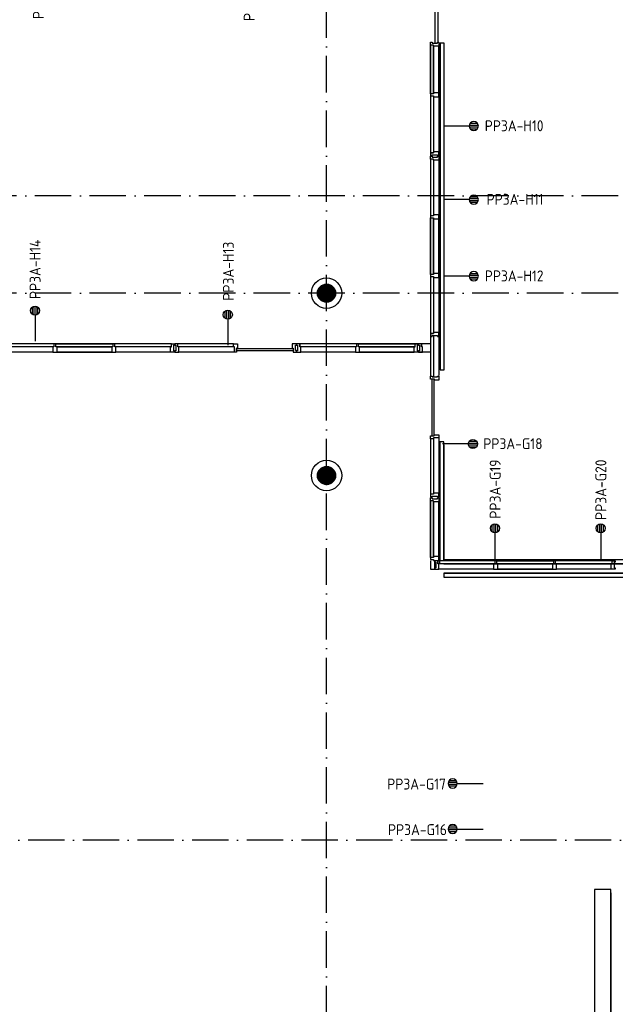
# Model space of a CAD drawing. Header units: millimetres. Extents: x 90707 to 450385, y -1262 to 949019.
# Tile 35 of 60: x 160994 to 170800, y 55108 to 71308. Entities that reach past the tile are written whole.
import ezdxf
from ezdxf.enums import TextEntityAlignment as Align

# ---------------------------------------------------------------- set-up
doc = ezdxf.new("R2010")
doc.units = ezdxf.units.MM
doc.header["$LTSCALE"] = 100
doc.linetypes.add('B-SL0', pattern=[100000000.0, 0, -100000000.0])
doc.linetypes.add('DASHDOT', pattern=[9, 6, -1.5, 0, -1.5])
doc.layers.get('0').update_dxf_attribs({"linetype": 'CONTINUOUS'})
for name, color, linetype in [('AL$7----_STRAMIEN', 1, 'DASHDOT'), ('AL$8----_HULPKOLOM', 2, 'CONTINUOUS'), ('AL22----_BINNENWAND', 7, 'CONTINUOUS'), ('AL28----_KONSTRUKTIE', 3, 'CONTINUOUS'), ('AL31----_BUITENKOZ', 7, 'CONTINUOUS'), ('AL32----_BINNENKOZ', 7, 'CONTINUOUS'), ('ALXAA---_GEWBETON', 12, 'CONTINUOUS'), ('EA61303-_ARCEER', 1, 'CONTINUOUS'), ('EB6441--_ATTRIB', 2, 'CONTINUOUS'), ('EL61303-_WANDGOOT', 3, 'CONTINUOUS'), ('EL6441--_DATACOM', 3, 'CONTINUOUS'), ('KABELGOOT', 8, 'CONTINUOUS'), ('VOLGNUMMER', 7, 'CONTINUOUS'), ('WANDGOOTDATA', 3, 'CONTINUOUS')]:
    doc.layers.add(name, color=color, linetype=linetype)
doc.styles.add('1_8', font='ISO', dxfattribs={"height": 1.8})
doc.styles.add('2_0', font='iso', dxfattribs={"height": 200})
doc.styles.get("Standard").update_dxf_attribs({"font": 'iso.shx'})

# ---------------------------------------------------------------- blocks, each defined once
blk = doc.blocks.new('ES4X2')
for p, q in [((-0.45, 1.4), (-0.45, 2.6)), ((-0.15, 1.27), (-0.15, 2.73)), ((0.15, 1.27), (0.15, 2.73)), ((0.45, 1.4), (0.45, 2.6)), ((0, 1.25), (0, -3))]:
    blk.add_line(p, q)
blk.add_circle((0, 2), 0.75)
at = {"style": '1_8', "flags": 8}
for tag, p in [('NUMMER', (1.25, 3.5)), ('CODE', (-1.25, 3.5))]:
    blk.add_attdef(tag, text='', height=1.8, rotation=90, dxfattribs=at).set_placement(p, align=Align.MIDDLE_LEFT)
blk.add_attdef('M_CODE', text='', height=1.8, dxfattribs=at).set_placement((0, 0), align=Align.MIDDLE_CENTER)
blk = doc.blocks.new('EH100000')
at = {"linetype": 'ByBlock'}
for p, q in [((1, 0.5), (0, 0.5)), ((1, 0.5, 1), (0, 0.5, 1)), ((0, -0.5, 1), (1, -0.5, 1)), ((1, -0.5), (0, -0.5))]:
    blk.add_line(p, q, dxfattribs=at)
at = {"linetype": 'ByBlock', "invisible_edges": 15}
for points in [[(1, -0.5), (0, -0.5), (0, 0.5), (1, 0.5)], [(0, 0.5), (1, 0.5), (1, 0.5, 1), (0, 0.5, 1)], [(0, -0.5, 1), (1, -0.5, 1), (1, -0.5), (0, -0.5)]]:
    blk.add_3dface(points, dxfattribs=at)
at = {"linetype": 'ByBlock', "style": '2_0', "flags": 8}
blk.add_attdef('FUNCTIE', text='', height=0.5, dxfattribs=at).set_placement((0.5, 0), align=Align.MIDDLE)
at = {"linetype": 'ByBlock', "flags": 9}
blk.add_attdef('SCHOT', text='', height=0.5, dxfattribs=at).set_placement((0.5, 0), align=Align.MIDDLE)
blk = doc.blocks.new('EH100005')
blk.add_lwpolyline([(-1, -0.5), (0, -0.5), (0, 0.5), (-1, 0.5)])
at = {"style": '2_0', "flags": 9}
blk.add_attdef('HULPSTUK', text='', height=0.5, dxfattribs=at).set_placement((0, 0), align=Align.MIDDLE)
blk = doc.blocks.new('WG2BB')
at = {"linetype": 'B-SL0'}
for p, q in [((32.5, -32.5), (32.5, 32.5)), ((-32.5, -32.5), (32.5, -32.5))]:
    blk.add_line(p, q, dxfattribs=at)
at = {"linetype": 'ByBlock'}
for points in [[(-32.5, -32.5), (-32.5, 32.5), (-32.5, 32.5), (32.5, 32.5)], [(32.5, -32.5), (32.5, -32.5), (32.5, -32.5), (32.5, -32.5)]]:
    blk.add_lwpolyline(points, dxfattribs=at)
at = {"flags": 3}
blk.add_attdef('HULPSTUK', (0, 0), '', height=1, rotation=180, dxfattribs=at)
blk = doc.blocks.new('WANDGOOTBEGGRBALLES')
at = {"layer": 'EA61303-_ARCEER'}
h = blk.add_hatch(dxfattribs=at)
h.set_pattern_fill('LINE,N', color=256, scale=20, angle=45, style=0)
h.set_pattern_definition([(45, (77241.17, 70722.97), (-44.9013, 44.9013), [])])
edge = h.paths.add_edge_path()
edge.add_line((77209, 70723), (77209, 65357))
edge = h.paths.add_edge_path()
edge.add_line((77209, 65357), (77274, 65357))
edge = h.paths.add_edge_path()
edge.add_line((77274, 65357), (77274, 70723))
edge = h.paths.add_edge_path()
edge.add_line((77274, 70723), (77209, 70723))
h = blk.add_hatch(dxfattribs=at)
h.set_pattern_fill('LINE,N', color=256, scale=20, angle=45, style=0)
h.set_pattern_definition([(45, (77235.36, 64122.22), (-44.9013, 44.9013), [])])
edge = h.paths.add_edge_path()
edge.add_line((77203, 64122), (77203, 62227))
edge = h.paths.add_edge_path()
edge.add_line((77203, 62227), (77268, 62227))
edge = h.paths.add_edge_path()
edge.add_line((77268, 62227), (77268, 64122))
edge = h.paths.add_edge_path()
edge.add_line((77268, 64122), (77203, 64122))
h = blk.add_hatch(dxfattribs=at)
h.set_pattern_fill('LINE,N', color=256, scale=20, angle=45, style=0)
h.set_pattern_definition([(45, (77267.86, 62194.99), (-44.9013, 44.9013), [])])
edge = h.paths.add_edge_path()
edge.add_line((77268, 62162), (82686, 62162))
edge = h.paths.add_edge_path()
edge.add_line((82686, 62162), (82686, 62227))
edge = h.paths.add_edge_path()
edge.add_line((82686, 62227), (77268, 62227))
edge = h.paths.add_edge_path()
edge.add_line((77268, 62227), (77268, 62162))
h = blk.add_hatch(dxfattribs=at)
h.set_pattern_fill('LINE,N', color=256, scale=20, angle=45, style=0)
h.set_pattern_definition([(45, (77267.86, 61978.92), (-44.9013, 44.9013), [])])
edge = h.paths.add_edge_path()
edge.add_line((77268, 61946), (82686, 61946))
edge = h.paths.add_edge_path()
edge.add_line((82686, 61946), (82686, 62011))
edge = h.paths.add_edge_path()
edge.add_line((82686, 62011), (77268, 62011))
edge = h.paths.add_edge_path()
edge.add_line((77268, 62011), (77268, 61946))
at = {"layer": 'EL61303-_WANDGOOT', "yscale": 65, "zscale": 119.9999999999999}
for name, p, xscale, rotation in [('EH100005', (77241, 70729), 119.9999999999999, 90), ('EH100000', (77241, 70723), 5366.024160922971, 270), ('EH100005', (77241, 65357), 119.9999999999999, 270), ('EH100005', (77235, 64170, 1050), 119.9999999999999, 90), ('EH100000', (77235, 62227, 1050), 1894.734854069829, 90), ('EH100000', (82682, 61979, 1050), 5414.255293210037, 180), ('EH100005', (77268, 61979, 1050), 119.9999999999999, 180)]:
    blk.add_blockref(name, p, dxfattribs=dict(at, xscale=xscale, rotation=rotation))
at = {"layer": 'EL61303-_WANDGOOT', "rotation": 90}
blk.add_blockref('WG2BB', (77235, 62195, 1050), dxfattribs=at)
at = {"layer": 'EL61303-_WANDGOOT', "xscale": 5418.142105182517, "yscale": 65, "zscale": 119.9999999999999}
blk.add_blockref('EH100000', (77268, 62195, 1050), dxfattribs=at)
blk = doc.blocks.new('A$Cca306792')
at = {"layer": 'AL$7----_STRAMIEN', "color": 1}
for points in [[(74928, 39870), (74928, 78659)], [(86028, 69670), (49182, 69670)], [(86028, 68070), (47456, 68070)], [(146222, 59070), (2867, 59070)]]:
    blk.add_lwpolyline(points, dxfattribs=at)
at = {"layer": 'AL$8----_HULPKOLOM', "color": 8}
for centre in [(74928, 68070), (74928, 65070)]:
    blk.add_circle(centre, 250, dxfattribs=at)
at = {"layer": 'AL22----_BINNENWAND', "color": 8}
for p, q in [((76639, 63667), (76639, 63528)), ((76711, 63528), (76711, 63667)), ((76639, 63528), (76711, 63528))]:
    blk.add_line(p, q, dxfattribs=at)
at = {"layer": 'AL28----_KONSTRUKTIE', "color": 8}
for centre in [(74928, 68070), (74928, 65070)]:
    blk.add_circle(centre, 150, dxfattribs=at)
at = {"layer": 'AL31----_BUITENKOZ', "color": 8, "linetype": 'Continuous'}
for p, q in [((76717, 72183), (76717, 73133)), ((76758, 73133), (76758, 72203)), ((73448, 67120), (73448, 67161)), ((73448, 67161), (74378, 67161)), ((74378, 67120), (73448, 67120)), ((74378, 67161), (74378, 67120)), ((76700, 66655), (76659, 66655)), ((76659, 66655), (76659, 65725)), ((76700, 65725), (76700, 66655)), ((76659, 65725), (76700, 65725))]:
    blk.add_line(p, q, dxfattribs=at)
at = {"layer": 'AL32----_BINNENKOZ', "color": 8}
for p, q in [((76639, 72201), (76664, 72201)), ((76639, 72151), (76639, 72201)), ((76639, 71349), (76639, 72151)), ((76639, 72151), (76639, 71349)), ((76690, 72151), (76639, 72151)), ((76664, 72201), (76664, 72185)), ((76664, 72185), (76756, 72185)), ((76690, 72134), (76690, 72151)), ((76690, 71366), (76690, 72134)), ((76690, 72134), (76690, 71366)), ((76778, 72134), (76690, 72134)), ((76756, 72185), (76756, 72201)), ((76756, 72201), (76778, 72201)), ((76778, 72201), (76778, 72134)), ((76778, 71366), (76778, 72134)), ((76778, 72134), (76778, 71366)), ((76778, 71366), (76778, 72134)), ((76778, 72134), (76778, 71366)), ((76690, 71349), (76639, 71349)), ((76639, 71349), (76639, 71316)), ((76639, 71316), (76639, 70381)), ((76639, 71316), (76690, 71316)), ((76778, 71366), (76690, 71366)), ((76690, 71366), (76690, 71349)), ((76690, 71316), (76690, 71299)), ((76690, 71299), (76690, 70398)), ((76690, 71299), (76778, 71299)), ((76778, 71299), (76778, 71366)), ((76778, 71299), (76778, 70398)), ((76639, 70381), (76690, 70381)), ((76690, 70381), (76639, 70381)), ((76639, 70381), (76639, 70331)), ((76639, 70331), (76664, 70331)), ((76639, 70326), (76664, 70326)), ((76639, 70276), (76639, 70326)), ((76664, 70331), (76664, 70347)), ((76664, 70347), (76756, 70347)), ((76664, 70326), (76664, 70310)), ((76664, 70310), (76756, 70310)), ((76778, 70398), (76690, 70398)), ((76690, 70398), (76690, 70381)), ((76756, 70347), (76756, 70331)), ((76756, 70331), (76778, 70331)), ((76756, 70310), (76756, 70326)), ((76756, 70326), (76778, 70326)), ((76778, 70331), (76778, 70398)), ((76778, 70326), (76778, 70259)), ((76639, 70276), (76639, 69343)), ((76690, 70276), (76639, 70276)), ((76690, 70259), (76690, 70276)), ((76690, 70259), (76690, 69360)), ((76778, 70259), (76690, 70259)), ((76778, 70259), (76778, 69360)), ((76778, 70259), (76778, 69360)), ((76690, 69343), (76639, 69343)), ((76639, 69343), (76639, 69310)), ((76778, 69360), (76690, 69360)), ((76690, 69360), (76690, 69343)), ((76778, 69293), (76778, 69360)), ((76639, 69310), (76639, 68376)), ((76639, 68376), (76639, 69310)), ((76639, 69310), (76690, 69310)), ((76690, 69310), (76690, 69293)), ((76690, 69293), (76690, 68393)), ((76690, 68393), (76690, 69293)), ((76690, 69293), (76778, 69293)), ((76778, 69293), (76778, 68393)), ((76778, 68393), (76778, 69293)), ((76778, 69293), (76778, 68393)), ((76778, 68393), (76778, 69293)), ((76690, 68376), (76639, 68376)), ((76639, 68376), (76639, 68343)), ((76778, 68393), (76690, 68393)), ((76690, 68393), (76690, 68376)), ((76778, 68326), (76778, 68393)), ((76639, 68343), (76690, 68343)), ((76639, 68343), (76639, 67408)), ((76690, 68343), (76690, 68326)), ((76690, 68326), (76778, 68326)), ((76690, 68326), (76690, 67425)), ((76778, 68326), (76778, 67425)), ((76639, 67408), (76690, 67408)), ((76690, 67408), (76639, 67408)), ((76639, 67408), (76639, 67358)), ((76778, 67425), (76690, 67425)), ((76690, 67425), (76690, 67408)), ((76778, 67358), (76778, 67425)), ((70441, 67239), (69507, 67239)), ((70441, 67239), (70441, 67188)), ((70474, 67239), (70441, 67239)), ((71408, 67239), (70474, 67239)), ((70474, 67188), (70474, 67239)), ((70474, 67239), (71408, 67239)), ((71408, 67239), (71408, 67188)), ((71441, 67239), (71408, 67239)), ((72375, 67239), (71441, 67239)), ((71441, 67188), (71441, 67239)), ((72375, 67188), (72375, 67239)), ((72375, 67239), (72425, 67239)), ((72425, 67239), (72425, 67214)), ((72430, 67239), (72430, 67214)), ((72480, 67239), (72430, 67239)), ((73397, 67239), (72480, 67239)), ((72480, 67188), (72480, 67239)), ((73397, 67239), (73464, 67239)), ((73397, 67188), (73397, 67239)), ((73464, 67239), (73464, 67167)), ((74431, 67239), (74364, 67239)), ((74364, 67239), (74364, 67167)), ((74431, 67217), (74431, 67239)), ((74436, 67239), (74436, 67214)), ((74486, 67239), (74436, 67239)), ((74486, 67239), (74486, 67188)), ((74486, 67188), (74486, 67239)), ((75420, 67239), (74486, 67239)), ((75420, 67239), (75420, 67188)), ((75453, 67239), (75420, 67239)), ((75453, 67239), (76387, 67239)), ((76639, 67239), (75453, 67239)), ((75453, 67188), (75453, 67239)), ((76387, 67188), (76387, 67239)), ((76387, 67239), (76437, 67239)), ((76437, 67239), (76437, 67214)), ((76442, 67239), (76442, 67214)), ((76492, 67239), (76442, 67239)), ((76492, 67239), (76492, 67188)), ((76492, 67188), (76492, 67239)), ((76639, 67375), (76639, 66705)), ((76639, 67358), (76664, 67358)), ((76664, 67358), (76664, 67374)), ((76664, 67374), (76756, 67374)), ((76690, 67358), (76690, 66689)), ((76756, 67374), (76756, 67358)), ((76756, 67358), (76778, 67358)), ((76778, 67358), (76778, 66716)), ((70424, 67188), (69524, 67188)), ((70424, 67100), (69524, 67100)), ((70441, 67188), (70424, 67188)), ((70424, 67188), (70424, 67100)), ((70424, 67100), (70491, 67100)), ((70491, 67188), (70474, 67188)), ((71391, 67188), (70491, 67188)), ((70491, 67100), (70491, 67188)), ((70491, 67188), (71391, 67188)), ((71391, 67100), (70491, 67100)), ((70491, 67100), (71391, 67100)), ((71391, 67100), (70491, 67100)), ((70491, 67100), (71391, 67100)), ((71408, 67188), (71391, 67188)), ((71391, 67188), (71391, 67100)), ((71391, 67100), (71458, 67100)), ((71458, 67188), (71441, 67188)), ((72358, 67188), (71458, 67188)), ((71458, 67100), (71458, 67188)), ((72358, 67100), (71458, 67100)), ((72358, 67100), (71458, 67100)), ((72358, 67100), (72358, 67188)), ((72358, 67188), (72375, 67188)), ((72425, 67100), (72358, 67100)), ((72425, 67214), (72409, 67214)), ((72409, 67214), (72409, 67122)), ((72409, 67122), (72425, 67122)), ((72425, 67122), (72425, 67100)), ((72430, 67214), (72446, 67214)), ((72446, 67122), (72430, 67122)), ((72430, 67122), (72430, 67100)), ((72430, 67100), (72497, 67100)), ((72446, 67214), (72446, 67122)), ((72497, 67188), (72480, 67188)), ((73414, 67100), (72480, 67100)), ((73397, 67188), (72497, 67188)), ((72497, 67100), (72497, 67188)), ((73414, 67188), (73397, 67188)), ((73414, 67100), (73414, 67188)), ((73444, 67100), (73414, 67100)), ((73464, 67167), (73444, 67167)), ((73444, 67167), (73444, 67100)), ((74364, 67167), (74381, 67167)), ((74381, 67167), (74381, 67100)), ((74381, 67100), (74431, 67100)), ((74415, 67125), (74415, 67217)), ((74415, 67217), (74431, 67217)), ((74431, 67125), (74415, 67125)), ((74431, 67100), (74431, 67125)), ((74436, 67214), (74452, 67214)), ((74452, 67122), (74436, 67122)), ((74436, 67122), (74436, 67100)), ((74436, 67100), (74503, 67100)), ((74452, 67214), (74452, 67122)), ((74503, 67188), (74486, 67188)), ((74503, 67100), (74503, 67188)), ((75403, 67188), (74503, 67188)), ((75403, 67100), (74503, 67100)), ((75420, 67188), (75403, 67188)), ((75403, 67188), (75403, 67100)), ((75403, 67100), (75470, 67100)), ((75470, 67188), (75453, 67188)), ((75470, 67188), (76370, 67188)), ((76370, 67188), (75470, 67188)), ((75470, 67100), (75470, 67188)), ((75470, 67100), (76370, 67100)), ((76370, 67100), (75470, 67100)), ((75470, 67100), (76370, 67100)), ((76639, 67100), (75470, 67100)), ((76370, 67100), (76370, 67188)), ((76370, 67188), (76387, 67188)), ((76437, 67100), (76370, 67100)), ((76437, 67214), (76421, 67214)), ((76421, 67214), (76421, 67122)), ((76421, 67122), (76437, 67122)), ((76437, 67122), (76437, 67100)), ((76442, 67214), (76458, 67214)), ((76458, 67122), (76442, 67122)), ((76442, 67122), (76442, 67100)), ((76442, 67100), (76509, 67100)), ((76458, 67214), (76458, 67122)), ((76509, 67188), (76492, 67188)), ((76509, 67100), (76509, 67188)), ((76639, 66707), (76664, 66707)), ((76639, 66657), (76639, 66707)), ((76706, 66657), (76639, 66657)), ((76664, 66707), (76664, 66691)), ((76664, 66691), (76756, 66691)), ((76706, 66640), (76706, 66657)), ((76778, 66640), (76706, 66640)), ((76756, 66691), (76756, 66707)), ((76756, 66707), (76778, 66707)), ((76778, 66707), (76778, 66640)), ((76639, 65673), (76639, 65723)), ((76639, 65723), (76702, 65723)), ((76639, 65682), (76639, 64764)), ((76690, 65673), (76639, 65673)), ((76778, 65690), (76690, 65690)), ((76690, 65690), (76690, 65673)), ((76690, 65682), (76690, 64781)), ((76702, 65723), (76702, 65740)), ((76702, 65740), (76778, 65740)), ((76778, 65740), (76778, 65690)), ((76778, 65698), (76778, 64764)), ((76690, 64764), (76639, 64764)), ((76639, 64764), (76639, 64714)), ((76639, 64714), (76664, 64714)), ((76639, 64704), (76664, 64704)), ((76639, 64654), (76639, 64704)), ((76639, 63720), (76639, 64654)), ((76639, 64654), (76639, 63720)), ((76690, 64654), (76639, 64654)), ((76664, 64714), (76664, 64730)), ((76664, 64730), (76756, 64730)), ((76664, 64704), (76664, 64688)), ((76664, 64688), (76756, 64688)), ((76778, 64781), (76690, 64781)), ((76690, 64781), (76690, 64764)), ((76690, 64637), (76690, 64654)), ((76756, 64730), (76756, 64714)), ((76756, 64714), (76778, 64714)), ((76756, 64688), (76756, 64704)), ((76756, 64704), (76778, 64704)), ((76778, 64714), (76778, 64781)), ((76778, 64704), (76778, 64637)), ((76690, 63737), (76690, 64637)), ((76690, 64637), (76690, 63737)), ((76778, 64637), (76690, 64637)), ((76778, 63737), (76778, 64637)), ((76778, 64637), (76778, 63737)), ((76778, 63737), (76778, 64637)), ((76778, 64637), (76778, 63737)), ((76690, 63720), (76639, 63720)), ((76639, 63720), (76639, 63687)), ((76639, 63687), (76690, 63687)), ((76778, 63737), (76690, 63737)), ((76690, 63737), (76690, 63720)), ((76690, 63687), (76690, 63670)), ((76690, 63670), (76778, 63670)), ((76711, 63667), (76711, 63642)), ((76761, 63667), (76761, 63616)), ((76761, 63616), (76761, 63667)), ((77696, 63667), (76761, 63667)), ((76778, 63670), (76778, 63737)), ((77696, 63667), (77696, 63616)), ((77729, 63667), (77696, 63667)), ((77729, 63616), (77729, 63667)), ((78663, 63667), (77729, 63667)), ((77729, 63667), (78663, 63667)), ((78663, 63667), (78663, 63616)), ((78696, 63667), (78663, 63667)), ((79629, 63667), (78696, 63667)), ((78696, 63616), (78696, 63667)), ((79629, 63616), (79629, 63667)), ((79629, 63667), (79679, 63667)), ((79679, 63667), (79679, 63642)), ((76711, 63642), (76727, 63642)), ((76727, 63550), (76711, 63550)), ((76711, 63550), (76711, 63528)), ((76711, 63528), (76778, 63528)), ((76727, 63642), (76727, 63550)), ((76778, 63616), (76761, 63616)), ((76778, 63528), (76778, 63616)), ((77679, 63616), (76778, 63616)), ((77679, 63528), (76778, 63528)), ((77696, 63616), (77679, 63616)), ((77679, 63616), (77679, 63528)), ((77679, 63528), (77746, 63528)), ((77746, 63616), (77729, 63616)), ((77746, 63528), (77746, 63616)), ((78646, 63616), (77746, 63616)), ((77746, 63616), (78646, 63616)), ((78646, 63528), (77746, 63528)), ((77746, 63528), (78646, 63528)), ((78646, 63528), (77746, 63528)), ((77746, 63528), (78646, 63528)), ((78663, 63616), (78646, 63616)), ((78646, 63616), (78646, 63528)), ((78646, 63528), (78713, 63528)), ((78713, 63616), (78696, 63616)), ((79612, 63616), (78713, 63616)), ((78713, 63528), (78713, 63616)), ((79612, 63528), (78713, 63528)), ((79612, 63528), (78713, 63528)), ((79612, 63528), (79612, 63616)), ((79612, 63616), (79629, 63616)), ((79679, 63528), (79612, 63528)), ((79679, 63642), (79663, 63642)), ((79663, 63642), (79663, 63550)), ((79663, 63550), (79679, 63550)), ((79679, 63550), (79679, 63528))]:
    blk.add_line(p, q, dxfattribs=at)
at = {"layer": 'ALXAA---_GEWBETON', "color": 8}
for p, q in [((74868, 67932), (74868, 68207)), ((74888, 67925), (74888, 68214)), ((74908, 67921), (74908, 68218)), ((74928, 67920), (74928, 68220)), ((74948, 67921), (74948, 68218)), ((74968, 67925), (74968, 68214)), ((74988, 67932), (74988, 68207)), ((74788, 68016), (74788, 68123)), ((74808, 67980), (74808, 68160)), ((74828, 67958), (74828, 68181)), ((74848, 67943), (74848, 68196)), ((75008, 67943), (75008, 68196)), ((75028, 67958), (75028, 68181)), ((75048, 67980), (75048, 68160)), ((75068, 68016), (75068, 68123)), ((74808, 64980), (74808, 65160)), ((74828, 64958), (74828, 65181)), ((74848, 64943), (74848, 65196)), ((74868, 64932), (74868, 65207)), ((74888, 64925), (74888, 65214)), ((74908, 64921), (74908, 65218)), ((74928, 64920), (74928, 65220)), ((74948, 64921), (74948, 65218)), ((74968, 64925), (74968, 65214)), ((74988, 64932), (74988, 65207)), ((75008, 64943), (75008, 65196)), ((75028, 64958), (75028, 65181)), ((75048, 64980), (75048, 65160)), ((74788, 65016), (74788, 65123)), ((75068, 65016), (75068, 65123))]:
    blk.add_line(p, q, dxfattribs=at)
at = {"layer": 'KABELGOOT', "yscale": 270, "zscale": 60, "rotation": 90}
for name, p, xscale in [('EH100005', (79472, 58256), 60), ('EH100000', (79473, 37891), 20309.99999999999)]:
    blk.add_blockref(name, p, dxfattribs=dict(at, xscale=xscale))
at = {"layer": 'VOLGNUMMER', "color": 252, "linetype": 'ByBlock'}
for tag, p in [('0.28', (16187, 74214)), ('0.16', (78893, 73105)), ('0.17', (62961, 72994)), ('0.29', (35887, 72529)), ('0.18', (53124, 64542)), ('0.701', (85482, 63517)), ('0.30', (29366, 63128)), ('0.32', (36092, 63166)), ('0.12', (90689, 63024)), ('0.29A', (33165, 62745)), ('0.30', (38191, 61494)), ('0.19', (61479, 61433)), ('0.27', (17657, 61363)), ('0.14', (89762, 60088)), ('0.33', (45869, 59450)), ('0.15', (73454, 57402)), ('0.801', (112714, 57073)), ('0.25', (28058, 57013)), ('0.18A', (61029, 56759)), ('0.26A', (36299, 54851)), ('0.20', (60895, 53506)), ('0.800', (90980, 50804)), ('0.25A', (73288, 48435)), ('0.21', (58702, 48178)), ('0.300', (94483, 48257)), ('0.24', (35041, 47783)), ('0.102', (87631, 47613)), ('0.26', (18559, 46119)), ('0.203', (95795, 46197)), ('0.802', (68387, 42721)), ('0.204', (95497, 42149)), ('0.07B', (66790, 38909)), ('0.702', (95327, 36513))]:
    blk.add_attdef(tag, text='', height=250, dxfattribs=at).set_placement(p, align=Align.MIDDLE_CENTER)
at = {"layer": 'VOLGNUMMER', "color": 8, "linetype": 'ByBlock'}
blk.add_attdef('0.600', text='', height=250, dxfattribs=at).set_placement((96800, 48300), align=Align.MIDDLE_CENTER)

msp = doc.modelspace()

# ---------------------------------------------------------------- block references
at = {"layer": 'EL6441--_DATACOM'}
msp.add_blockref('A$Cca306792', (91118, -1262), dxfattribs=at)
ref = msp.add_blockref('ES4X2', (161292, 72681), dxfattribs=dict(at, xscale=100, yscale=100, zscale=100, rotation=180))
ref.add_attrib('CODE', 'PP3A-H16', dxfattribs={"layer": 'EB6441--_ATTRIB', "color": 1, "height": 180, "rotation": 90, "style": '1_8', "flags": 8}).set_placement((161302, 72291), align=Align.MIDDLE_RIGHT)
ref = msp.add_blockref('ES4X2', (164762, 72651), dxfattribs=dict(at, xscale=100, yscale=100, zscale=100, rotation=180))
ref.add_attrib('CODE', 'PP3A-H15', dxfattribs={"layer": 'EB6441--_ATTRIB', "color": 1, "height": 180, "rotation": 90, "style": '1_8', "flags": 8}).set_placement((164772, 72261), align=Align.MIDDLE_RIGHT)
ref = msp.add_blockref('ES4X2', (168270, 69558), dxfattribs=dict(at, xscale=-100, yscale=100, zscale=100, rotation=270))
ref.add_attrib('CODE', 'PP3A-H10', dxfattribs={"layer": 'EB6441--_ATTRIB', "color": 1, "height": 180, "style": '1_8', "flags": 8}).set_placement((169618, 69562), align=Align.MIDDLE_RIGHT)
ref = msp.add_blockref('ES4X2', (168270, 68348), dxfattribs=dict(at, xscale=-100, yscale=100, zscale=100, rotation=270))
ref.add_attrib('CODE', 'PP3A-H11', dxfattribs={"layer": 'EB6441--_ATTRIB', "color": 1, "height": 180, "style": '1_8', "flags": 8}).set_placement((169618, 68352), align=Align.MIDDLE_RIGHT)
ref = msp.add_blockref('ES4X2', (161248, 66321), dxfattribs=dict(at, xscale=100, yscale=100, zscale=100))
ref.add_attrib('CODE', 'PP3A-H14', dxfattribs={"layer": 'EB6441--_ATTRIB', "color": 1, "height": 180, "rotation": 90, "style": '1_8', "flags": 8}).set_placement((161248, 66711), align=Align.MIDDLE_LEFT)
ref = msp.add_blockref('ES4X2', (164420, 66254), dxfattribs=dict(at, xscale=100, yscale=100, zscale=100))
ref.add_attrib('CODE', 'PP3A-H13', dxfattribs={"layer": 'EB6441--_ATTRIB', "color": 1, "height": 180, "rotation": 90, "style": '1_8', "flags": 8}).set_placement((164430, 66684), align=Align.MIDDLE_LEFT)
ref = msp.add_blockref('ES4X2', (168270, 67088), dxfattribs=dict(at, xscale=-100, yscale=100, zscale=100, rotation=270))
ref.add_attrib('CODE', 'PP3A-H12', dxfattribs={"layer": 'EB6441--_ATTRIB', "color": 1, "height": 180, "style": '1_8', "flags": 8}).set_placement((169618, 67092), align=Align.MIDDLE_RIGHT)
ref = msp.add_blockref('ES4X2', (168255, 64327), dxfattribs=dict(at, xscale=100, yscale=100, zscale=100, rotation=270))
ref.add_attrib('CODE', 'PP3A-G18', dxfattribs={"layer": 'EB6441--_ATTRIB', "color": 1, "height": 180, "style": '1_8', "flags": 8}).set_placement((169602, 64331), align=Align.MIDDLE_RIGHT)
ref = msp.add_blockref('ES4X2', (168819, 62739), dxfattribs=dict(at, xscale=100, yscale=100, zscale=100))
ref.add_attrib('CODE', 'PP3A-G19', dxfattribs={"layer": 'EB6441--_ATTRIB', "color": 1, "height": 180, "rotation": 90, "style": '1_8', "flags": 8}).set_placement((168822, 64071), align=Align.MIDDLE_RIGHT)
ref = msp.add_blockref('ES4X2', (170559, 62739), dxfattribs=dict(at, xscale=100, yscale=100, zscale=100))
ref.add_attrib('CODE', 'PP3A-G20', dxfattribs={"layer": 'EB6441--_ATTRIB', "color": 1, "height": 180, "rotation": 90, "style": '1_8', "flags": 8}).set_placement((170562, 64071), align=Align.MIDDLE_RIGHT)
ref = msp.add_blockref('ES4X2', (168322, 58741), dxfattribs=dict(at, xscale=-100, yscale=100, zscale=100, rotation=90))
ref.add_attrib('CODE', 'PP3A-G17', dxfattribs={"layer": 'EB6441--_ATTRIB', "color": 1, "height": 180, "style": '1_8', "flags": 8}).set_placement((167044, 58731), align=Align.MIDDLE_LEFT)
ref = msp.add_blockref('ES4X2', (168322, 57991), dxfattribs=dict(at, xscale=-100, yscale=100, zscale=100, rotation=90))
ref.add_attrib('CODE', 'PP3A-G16', dxfattribs={"layer": 'EB6441--_ATTRIB', "color": 1, "height": 180, "style": '1_8', "flags": 8}).set_placement((167057, 57981), align=Align.MIDDLE_LEFT)
at = {"layer": 'WANDGOOTDATA', "color": 3}
msp.add_blockref('WANDGOOTBEGGRBALLES', (90707, 191), dxfattribs=at)

doc.saveas('drawing.dxf')
